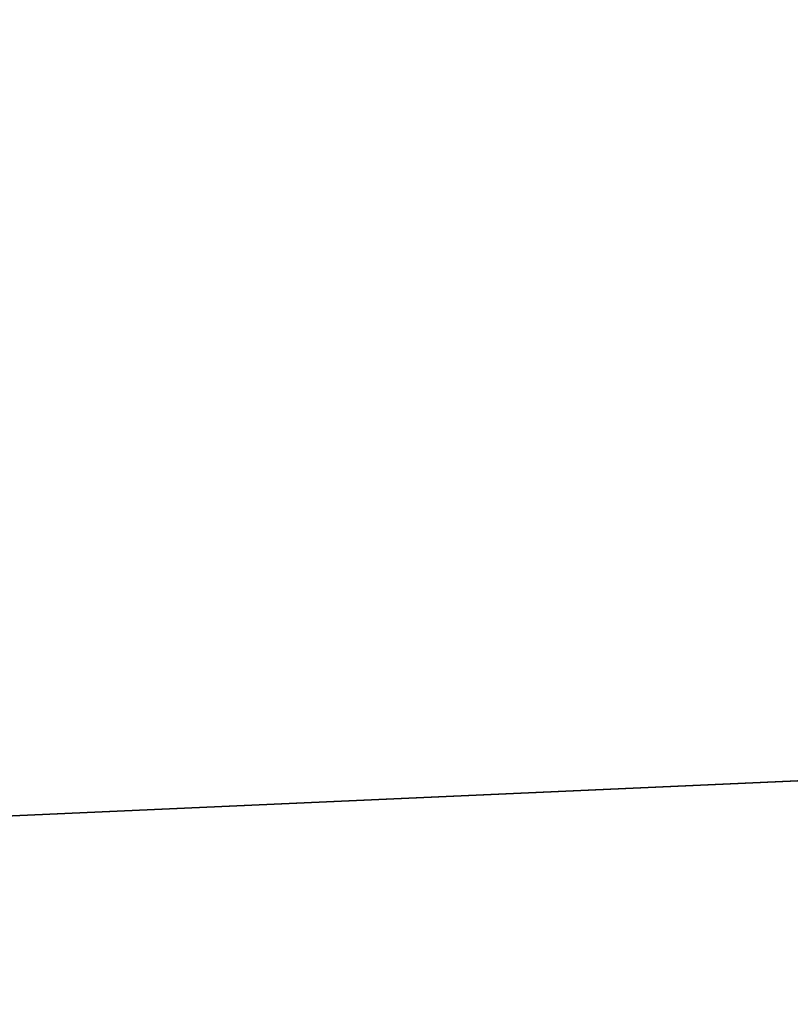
# Model space of a CAD drawing. Extents: x 0 to 1230, y 0 to 270.
# Tile 81 of 245: x 460.13 to 466.47, y 126.06 to 134.15. Entities that reach past the tile are written whole.
import ezdxf

# ---------------------------------------------------------------- set-up
doc = ezdxf.new("R2010")
doc.units = 0
doc.layers.get('0').update_dxf_attribs({"color": 13, "linetype": 'CONTINUOUS'})

# ---------------------------------------------------------------- blocks, each defined once
blk = doc.blocks.new('GROUP_22')
mesh = blk.add_polyface()
corners = [(319, 49), (1, 1), (1, 49), (319, 1)]
mesh.append_faces([[corners[k] for k in face] for face in [(0, 1, 2), (1, 0, 3)]], dxfattribs={"vtx0": -1})
mesh = blk.add_polyface()
corners = [(317, 3, 2), (3, 9.1983, 2), (3, 3, 2), (3, 11.1983, 2), (3, 47, 2), (317, 47, 2)]
mesh.append_faces([[corners[k] for k in face] for face in [(0, 1, 2), (4, 0, 5)]], dxfattribs={"vtx0": -1})
mesh.append_faces([[corners[k] for k in face] for face in [(1, 0, 3), (3, 0, 4)]], dxfattribs={"vtx0": -1, "vtx1": -1})
blk = doc.blocks.new('GROUP_24')
blk.add_blockref('GROUP_22', (1.3531, 0))
blk = doc.blocks.new('GROUP_15')
mesh = blk.add_polyface()
corners = [(1079, 1, 50), (1, 49, 50), (1, 1, 50), (1079, 49, 50)]
mesh.append_faces([[corners[k] for k in face] for face in [(0, 1, 2), (1, 0, 3)]], dxfattribs={"vtx0": -1})
mesh = blk.add_polyface()
corners = [(1079, 49), (1, 1), (1, 49), (1079, 1)]
mesh.append_faces([[corners[k] for k in face] for face in [(0, 1, 2), (1, 0, 3)]], dxfattribs={"vtx0": -1})
blk = doc.blocks.new('GROUP_25')
for name, p in [('GROUP_24', (453.7619, 110.0123, 854.0397)), ('GROUP_15', (75.115, 109.5123, 154.0397))]:
    blk.add_blockref(name, p)

msp = doc.modelspace()

# ---------------------------------------------------------------- block references
msp.add_blockref('GROUP_25', (0, 0))

doc.saveas('drawing.dxf')
